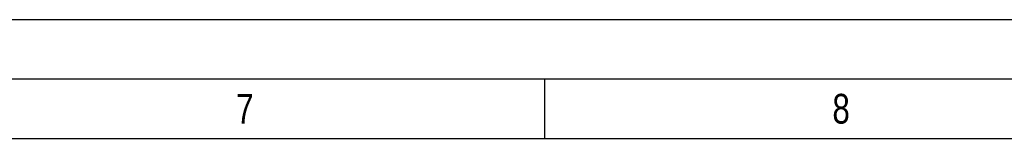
# Model space of a CAD drawing. Header units: millimetres. Extents: x 0 to 1189, y 0 to 841.
# Tile 40 of 82: x 300 to 383, y 831 to 841. Entities that reach past the tile are written whole.
import ezdxf

# ---------------------------------------------------------------- set-up
doc = ezdxf.new("R2010")
doc.units = ezdxf.units.MM
doc.header["$LTSCALE"] = 65.395
doc.layers.get('0').update_dxf_attribs({"linetype": 'CONTINUOUS'})
doc.styles.add('TEXTSTYLE_2', font='txt')

msp = doc.modelspace()

# ---------------------------------------------------------------- linework, layer by layer
at = {"color": 5, "linetype": 'Continuous'}
for p, q in [((0, 841), (1189, 841)), ((344.5, 831), (344.5, 836)), ((10, 831), (1179, 831))]:
    msp.add_line(p, q, dxfattribs=at)
at = {"color": 6, "linetype": 'Continuous'}
msp.add_line((5, 836), (1184, 836), dxfattribs=at)

# ---------------------------------------------------------------- texts
at = {"color": 5, "linetype": 'Continuous', "style": 'TEXTSTYLE_2', "width": 0.785714}
for s, p in [('7', (318.606, 832.248)), ('8', (368.606, 832.248))]:
    msp.add_text(s, height=2.50001, dxfattribs=at).set_placement(p)

doc.saveas('drawing.dxf')
